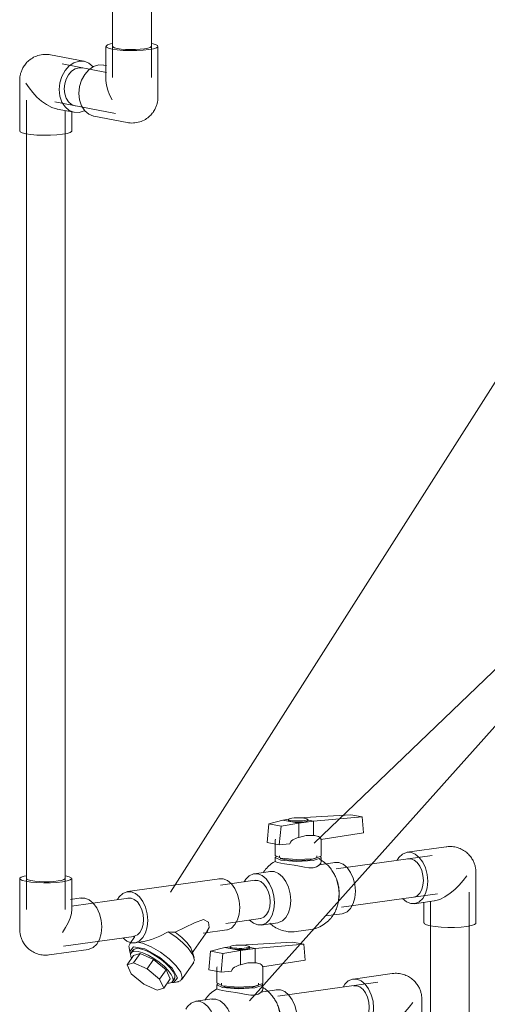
# Model space of a CAD drawing. Header units: millimetres. Extents: x 38570 to 76040, y -5041 to 9267.
# Tile 13 of 169: x 45950 to 46337, y 943 to 1758. Entities that reach past the tile are written whole.
import ezdxf

# ---------------------------------------------------------------- set-up
doc = ezdxf.new("R2010")
doc.units = ezdxf.units.MM
doc.layers.add('P-PIPE-____-IDEN', color=2, linetype='Continuous', lineweight=20)
doc.layers.add('P-PIPE-____-OTLN', color=3, linetype='Continuous', lineweight=20)

# ---------------------------------------------------------------- blocks, each defined once
blk = doc.blocks.new('ADSK_Полипропилен_Отвод - Универсальный-V4-3D Отопление left')
at = {"layer": 'P-PIPE-____-OTLN', "color": 5}
for p, q in [((46021.13, 1735.82), (46021.13, 1707.66)), ((46064.13, 1693.91), (46064.13, 1735.82)), ((46015.07, 1720.44), (46019.31, 1720.32)), ((46021.5, 1719.89), (46019.15, 1720.35)), ((46010.99, 1678.13), (46038.55, 1672.8))]:
    blk.add_line(p, q, dxfattribs=at)
for points in [[(46026.61, 1738.19, 0), (46024.93, 1737.84, 0), (46022.37, 1737.01, 0), (46021.2, 1736.11, 0), (46021.49, 1735.18, 0), (46023.21, 1734.3, 0), (46026.26, 1733.53, 0), (46030.43, 1732.91, 0), (46035.43, 1732.49, 0), (46040.92, 1732.29, 0), (46046.52, 1732.34, 0), (46051.86, 1732.62, 0), (46056.57, 1733.13, 0)], [(46030.45, 1734.11, 0), (46028.18, 1734.69, 0), (46026.89, 1735.35, 0), (46026.68, 1736.03, 0)], [(46058.63, 1735.82, 0), (46058.58, 1735.61, 0), (46057.71, 1734.94, 0), (46055.8, 1734.33, 0), (46053.01, 1733.82, 0), (46049.5, 1733.44, 0), (46045.53, 1733.23, 0), (46041.35, 1733.2, 0), (46037.27, 1733.34, 0), (46033.55, 1733.65, 0), (46030.45, 1734.11, 0)], [(46056.57, 1733.13, 0), (46060.33, 1733.81, 0), (46062.89, 1734.64, 0), (46064.06, 1735.54, 0), (46063.78, 1736.47, 0), (46062.05, 1737.35, 0), (46059, 1738.12, 0)], [(46010.83, 1678.16, 0), (46006.89, 1679.72, 0), (46003.5, 1682.62, 0), (46000.9, 1686.64, 0), (45999.26, 1691.53, 0), (45998.7, 1696.94, 0), (45999.26, 1702.51, 0), (46000.9, 1707.85, 0), (46003.5, 1712.61, 0), (46006.89, 1716.45, 0), (46010.83, 1719.13, 0), (46015.07, 1720.44, 0)], [(46021.13, 1707.66, 0), (46021.13, 1707.58, 0), (46021.51, 1703.72, 0), (46022.55, 1699.72, 0), (46024.15, 1695.66, 0), (46026.26, 1691.61, 0)], [(46038.55, 1672.8, 0), (46039.8, 1672.59, 0), (46041.1, 1672.46, 0), (46042.41, 1672.41, 0), (46043.75, 1672.43, 0), (46045.08, 1672.55, 0), (46046.41, 1672.74, 0), (46047.72, 1673.02, 0), (46049.01, 1673.37, 0), (46050.25, 1673.8, 0), (46051.45, 1674.3, 0), (46052.59, 1674.85, 0), (46053.67, 1675.46, 0), (46054.69, 1676.11, 0), (46055.64, 1676.79, 0), (46056.53, 1677.5, 0), (46057.35, 1678.23, 0), (46058.1, 1678.98, 0), (46058.8, 1679.73, 0), (46059.43, 1680.49, 0), (46060.01, 1681.25, 0), (46060.53, 1682, 0), (46061.01, 1682.74, 0), (46061.43, 1683.48, 0), (46061.82, 1684.21, 0), (46062.17, 1684.93, 0), (46062.47, 1685.63, 0), (46062.75, 1686.32, 0), (46062.99, 1687, 0), (46063.21, 1687.67, 0), (46063.39, 1688.32, 0), (46063.56, 1688.97, 0), (46063.69, 1689.6, 0), (46063.81, 1690.22, 0), (46063.91, 1690.83, 0), (46063.99, 1691.43, 0), (46064.05, 1692.02, 0), (46064.09, 1692.61, 0), (46064.12, 1693.18, 0), (46064.13, 1693.75, 0), (46064.13, 1693.91, 0)]]:
    blk.add_polyline3d(points, dxfattribs=at)
blk = doc.blocks.new('VTp_786_0 Фильтр ППР - VTp_786_0-1675227-3D Отопление left')
at = {"layer": 'P-PIPE-____-OTLN', "color": 5}
for p, q in [((46115.01, 1047.16), (46038.89, 1036.48)), ((46091.85, 984.93), (46105.36, 1004.34)), ((46101.55, 1002.05), (46120.96, 1004.78)), ((46044.94, 999.39), (46040.72, 993.33)), ((46044.84, 994.09), (46052.18, 995.12)), ((46040.24, 990.3), (46040.84, 986.77)), ((46043.42, 988.01), (46041.91, 985.84)), ((46093.94, 981.97), (46092.03, 988.14)), ((46038.52, 975.83), (46043.85, 983.48)), ((46043.85, 983.48), (46049.3, 985.18)), ((46043.97, 977.52), (46049.3, 985.18)), ((46049.3, 985.18), (46060.47, 980.26)), ((46060.47, 980.26), (46055.15, 972.61)), ((46060.47, 980.26), (46070.82, 971.63)), ((46083.64, 963.44), (46093.71, 977.9)), ((46043.97, 977.52), (46038.52, 975.83)), ((46038.52, 975.83), (46041.98, 968.52)), ((46055.15, 972.61), (46043.97, 977.52)), ((46065.49, 963.97), (46055.15, 972.61)), ((46065.49, 963.97), (46070.82, 971.63)), ((46070.82, 971.63), (46074.28, 964.32)), ((46041.98, 968.52), (46052.32, 959.88)), ((46068.95, 956.67), (46065.49, 963.97)), ((46068.95, 956.67), (46074.28, 964.32)), ((46076.21, 961.96), (46077.72, 964.12)), ((46077.45, 961.28), (46080.97, 961.93)), ((46052.32, 959.88), (46063.49, 954.97)), ((46063.49, 954.97), (46068.95, 956.67))]:
    blk.add_line(p, q, dxfattribs=at)
for points in [[(46114.39, 1047.06, 0), (46117.99, 1047.08, 0), (46121.58, 1045.67, 0), (46124.92, 1042.91, 0), (46127.8, 1039, 0), (46130, 1034.2, 0), (46131.39, 1028.84, 0), (46131.86, 1023.29, 0)], [(46055.74, 1012.6, 0), (46055.27, 1018.15, 0), (46053.88, 1023.51, 0), (46051.67, 1028.31, 0), (46048.8, 1032.22, 0), (46045.45, 1034.98, 0), (46041.86, 1036.39, 0), (46038.27, 1036.37, 0), (46034.92, 1034.91, 0), (46032.05, 1032.11, 0), (46030.71, 1029.99, 0)], [(46131.86, 1023.29, 0), (46131.39, 1017.92, 0), (46130, 1013.09, 0), (46127.8, 1009.15, 0), (46124.92, 1006.35, 0), (46121.58, 1004.89, 0), (46120.96, 1004.78, 0)], [(46035.1, 998.17, 0), (46038.27, 995.59, 0), (46041.86, 994.18, 0), (46045.45, 994.2, 0), (46048.8, 995.66, 0), (46051.67, 998.46, 0), (46053.88, 1002.41, 0), (46055.27, 1007.23, 0), (46055.74, 1012.6, 0)], [(46101.81, 1013.52, 0), (46094.25, 1010.64, 0), (46086.43, 1006.75, 0), (46078.23, 1002.84, 0)], [(46104.56, 1003.42, 0), (46106.38, 1006.83, 0), (46105.96, 1011.33, 0), (46101.81, 1013.52, 0)], [(46072.56, 1003.07, 0), (46065.78, 999.63, 0), (46058.64, 996.75, 0), (46051.47, 995.04, 0)], [(46078.23, 1002.84, 0), (46075.44, 1002.99, 0), (46072.56, 1003.07, 0)], [(46072.56, 1003.07, 0), (46078.81, 998.94, 0), (46084.51, 994.31, 0), (46089.21, 989.56, 0)], [(46078.23, 1002.84, 0), (46083.78, 998.59, 0), (46088.3, 994.12, 0)], [(46040.24, 990.3, 0), (46040.15, 991.35, 0), (46041.51, 994.11, 0)], [(46047.31, 994.78, 0), (46051.26, 993.83, 0), (46058.47, 990.83, 0), (46066.12, 986.32, 0), (46073.3, 980.86, 0), (46079.14, 975.1, 0)], [(46088.3, 994.12, 0), (46091.29, 989.89, 0), (46092.3, 986.54, 0)], [(46075.81, 973.12, 0), (46065.46, 982.27, 0), (46053.25, 989.05, 0), (46043.83, 990.87, 0), (46040.8, 987.04, 0), (46041.19, 985.47, 0)], [(46072.61, 971.28, 0), (46069.24, 974.73, 0), (46065.17, 978.13, 0), (46060.69, 981.24, 0), (46056.1, 983.85, 0), (46051.7, 985.78, 0), (46047.81, 986.9, 0), (46044.69, 987.13, 0), (46042.54, 986.47, 0), (46041.52, 984.94, 0), (46041.7, 982.67, 0), (46042.2, 981.38, 0)], [(46043.07, 987.28, 0), (46044.05, 988.63, 0), (46046.19, 989.3, 0), (46049.32, 989.06, 0), (46053.21, 987.94, 0), (46057.6, 986.01, 0), (46062.2, 983.4, 0), (46066.68, 980.29, 0), (46070.75, 976.9, 0), (46074.12, 973.44, 0)], [(46089.21, 989.56, 0), (46093, 984.2, 0), (46094.29, 979.88, 0), (46092.92, 977.12, 0)], [(46071.93, 960.68, 0), (46073.44, 960.67, 0), (46075.58, 961.33, 0), (46076.6, 962.86, 0), (46076.42, 965.13, 0), (46075.06, 968, 0), (46072.61, 971.28, 0)], [(46074.12, 973.44, 0), (46076.57, 970.17, 0), (46077.93, 967.3, 0), (46078.11, 965.02, 0), (46077.09, 963.5, 0)], [(46076.1, 961.16, 0), (46077.31, 961.26, 0), (46080.33, 965.09, 0), (46075.81, 973.12, 0)], [(46079.14, 975.1, 0), (46082.93, 969.74, 0), (46084.22, 965.42, 0), (46082.85, 962.66, 0), (46079.67, 961.8, 0)]]:
    blk.add_polyline3d(points, dxfattribs=at)
blk = doc.blocks.new('VTp_744_0 Кран шаровой ППР - VTp_744_0-1605430-3D Отопление left')
at = {"layer": 'P-PIPE-____-OTLN', "color": 5}
for p, q in [((46223.69, 1100.06), (46180.58, 1097.43)), ((46223.69, 1100.06), (46232.96, 1098.27)), ((46155.79, 1092.67), (46154.49, 1077.05)), ((46167.51, 1095.66), (46155.79, 1092.67)), ((46155.79, 1092.67), (46166.09, 1090.68)), ((46166.09, 1090.68), (46180.54, 1093.14)), ((46172.14, 1096.31), (46167.51, 1095.66)), ((46180.54, 1093.14), (46167.51, 1095.66)), ((46172.11, 1096.24), (46172.11, 1095.26)), ((46180.54, 1093.14), (46192.72, 1094.85)), ((46180.54, 1093.14), (46180.54, 1081.31)), ((46187.33, 1095.89), (46192.72, 1094.85)), ((46188.11, 1095.26), (46188.11, 1096.24)), ((46192.72, 1094.85), (46232.96, 1098.27)), ((46192.72, 1083.02), (46192.72, 1094.85)), ((46232.96, 1098.27), (46234.17, 1085.04)), ((46164.48, 1075.12), (46166.09, 1090.68)), ((46234.17, 1085.04), (46198.87, 1079.53)), ((46154.49, 1077.05), (46164.48, 1075.12)), ((46161.2, 1079.78), (46161.06, 1078.98)), ((46161.06, 1078.98), (46161.06, 1066.06)), ((46173.14, 1076.06), (46164.48, 1075.12)), ((46199.16, 1066.06), (46199.16, 1078.98)), ((46161.06, 1064.58), (46161.06, 1061.43)), ((46161.12, 1066.31), (46165.61, 1064.02)), ((46164.76, 1066.06), (46164.76, 1064.58)), ((46165.29, 1063.99), (46168.43, 1062.94)), ((46195.46, 1064.58), (46195.46, 1066.06)), ((46210.63, 1060.59), (46197.08, 1058.69)), ((46199.16, 1061.43), (46199.16, 1064.58)), ((46157.19, 1053.09), (46143.64, 1051.18)), ((46156.58, 1052.98), (46160.17, 1053)), ((46149.6, 1008.8), (46163.15, 1010.7)), ((46203.03, 1016.3), (46216.58, 1018.21)), ((46178.3, 1003.39), (46190.48, 1005.1))]:
    blk.add_line(p, q, dxfattribs=at)
for points in [[(46186.2, 1097.1, 0), (46184.65, 1097.33, 0), (46182.79, 1097.48, 0), (46180.75, 1097.56, 0), (46178.67, 1097.54, 0), (46176.68, 1097.43, 0), (46174.93, 1097.25, 0), (46173.53, 1096.99, 0), (46172.58, 1096.68, 0), (46172.14, 1096.35, 0), (46172.25, 1096, 0), (46172.89, 1095.68, 0), (46174.02, 1095.39, 0)], [(46174.02, 1094.4, 0), (46172.89, 1094.69, 0), (46172.25, 1095.02, 0), (46172.14, 1095.36, 0), (46172.58, 1095.7, 0)], [(46174.02, 1095.39, 0), (46175.57, 1095.16, 0), (46177.43, 1095, 0), (46179.48, 1094.93, 0), (46181.56, 1094.95, 0), (46183.55, 1095.05, 0), (46185.3, 1095.24, 0), (46186.7, 1095.49, 0), (46187.65, 1095.8, 0), (46188.09, 1096.14, 0), (46187.98, 1096.48, 0), (46187.34, 1096.81, 0), (46186.2, 1097.1, 0)], [(46187.34, 1095.82, 0), (46187.98, 1095.49, 0), (46188.09, 1095.15, 0), (46187.65, 1094.81, 0), (46186.7, 1094.51, 0), (46185.3, 1094.25, 0), (46183.55, 1094.06, 0), (46181.56, 1093.96, 0), (46179.48, 1093.94, 0), (46177.43, 1094.01, 0), (46175.57, 1094.17, 0), (46174.02, 1094.4, 0)], [(46180.54, 1081.31, 0), (46179.31, 1080.92, 0), (46178.08, 1080.46, 0), (46176.87, 1079.92, 0), (46175.71, 1079.28, 0), (46174.59, 1078.48, 0), (46173.62, 1077.44, 0), (46173.14, 1076.06, 0)], [(46192.72, 1083.02, 0), (46186.69, 1082.84, 0), (46180.54, 1081.31, 0)], [(46198.87, 1079.53, 0), (46198.48, 1080.77, 0), (46197.68, 1081.57, 0), (46196.76, 1082.1, 0), (46195.79, 1082.47, 0), (46194.78, 1082.73, 0), (46193.75, 1082.91, 0), (46192.72, 1083.02, 0)], [(46198.22, 1081.1, 0), (46198.96, 1079.96, 0), (46199.16, 1078.98, 0)], [(46151, 1051.98, 0), (46151.66, 1052.98, 0), (46152.38, 1053.98, 0), (46153.16, 1054.96, 0), (46154.02, 1055.94, 0), (46154.94, 1056.89, 0), (46155.93, 1057.83, 0), (46156.99, 1058.73, 0), (46158.13, 1059.6, 0), (46159.34, 1060.43, 0), (46160.63, 1061.2, 0), (46161.08, 1061.45, 0)], [(46165.61, 1060.11, 0), (46163.19, 1060.65, 0), (46161.64, 1061.11, 0), (46161.07, 1061.41, 0)], [(46161.86, 1065.48, 0), (46161.12, 1064.83, 0), (46165.61, 1062.55, 0)], [(46165.61, 1064.02, 0), (46178.6, 1062.93, 0), (46192.47, 1063.67, 0), (46199.1, 1065.81, 0), (46199.16, 1066.04, 0)], [(46165.61, 1062.55, 0), (46178.6, 1061.45, 0), (46192.47, 1062.19, 0), (46199.1, 1064.33, 0), (46198.49, 1065.41, 0)], [(46185.24, 1056.75, 0), (46181.04, 1057.65, 0), (46176.74, 1058.38, 0), (46172.58, 1059, 0), (46168.8, 1059.56, 0), (46165.61, 1060.11, 0)], [(46168.43, 1062.94, 0), (46178.89, 1062.06, 0), (46190.07, 1062.66, 0), (46195.42, 1064.38, 0)], [(46190.48, 1005.1, 0), (46192.07, 1005.37, 0), (46193.64, 1005.75, 0), (46195.16, 1006.21, 0), (46196.64, 1006.76, 0), (46198.07, 1007.39, 0), (46199.43, 1008.09, 0), (46200.72, 1008.86, 0), (46201.94, 1009.68, 0), (46203.09, 1010.54, 0), (46204.16, 1011.44, 0), (46205.17, 1012.37, 0), (46206.1, 1013.33, 0), (46206.96, 1014.3, 0), (46207.75, 1015.28, 0), (46208.48, 1016.28, 0), (46209.15, 1017.27, 0), (46209.76, 1018.27, 0), (46210.32, 1019.27, 0), (46210.83, 1020.27, 0), (46211.29, 1021.27, 0), (46211.71, 1022.26, 0), (46212.08, 1023.24, 0), (46212.42, 1024.22, 0), (46212.72, 1025.2, 0), (46212.98, 1026.17, 0), (46213.21, 1027.13, 0), (46213.41, 1028.08, 0), (46213.58, 1029.04, 0), (46213.72, 1029.98, 0), (46213.83, 1030.92, 0), (46213.91, 1031.85, 0), (46213.97, 1032.78, 0), (46214.01, 1033.71, 0), (46214.01, 1034.63, 0), (46214, 1035.54, 0), (46213.96, 1036.46, 0), (46213.9, 1037.36, 0), (46213.81, 1038.27, 0), (46213.7, 1039.17, 0), (46213.57, 1040.07, 0), (46213.42, 1040.96, 0), (46213.24, 1041.85, 0), (46213.04, 1042.74, 0), (46212.81, 1043.63, 0), (46212.56, 1044.51, 0), (46212.29, 1045.39, 0), (46211.99, 1046.27, 0), (46211.67, 1047.15, 0), (46211.32, 1048.02, 0), (46210.94, 1048.89, 0), (46210.53, 1049.76, 0), (46210.09, 1050.63, 0), (46209.62, 1051.49, 0), (46209.12, 1052.35, 0), (46208.58, 1053.21, 0), (46208.01, 1054.06, 0), (46207.4, 1054.91, 0), (46206.75, 1055.75, 0), (46206.06, 1056.58, 0), (46205.32, 1057.41, 0), (46204.53, 1058.22, 0), (46203.69, 1059.02, 0), (46202.8, 1059.81, 0), (46201.86, 1060.57, 0), (46200.85, 1061.31, 0), (46199.79, 1062.03, 0), (46198.67, 1062.71, 0), (46197.79, 1063.19, 0)], [(46199.16, 1061.53, 0), (46198.75, 1060.14, 0), (46197.42, 1058.46, 0)], [(46210.02, 1060.48, 0), (46213.61, 1060.51, 0), (46217.2, 1059.09, 0), (46220.55, 1056.34, 0), (46223.42, 1052.42, 0), (46225.63, 1047.63, 0), (46227.01, 1042.27, 0), (46227.49, 1036.71, 0)], [(46160.5, 1027.31, 0), (46160.02, 1032.86, 0), (46158.64, 1038.22, 0), (46156.43, 1043.02, 0), (46153.56, 1046.93, 0), (46150.21, 1049.69, 0), (46146.62, 1051.1, 0), (46143.03, 1051.08, 0), (46139.68, 1049.61, 0), (46136.81, 1046.82, 0), (46135.46, 1044.7, 0)], [(46160.17, 1053, 0), (46163.76, 1051.59, 0), (46167.11, 1048.83, 0), (46169.98, 1044.92, 0), (46172.19, 1040.12, 0), (46173.57, 1034.76, 0), (46174.05, 1029.21, 0)], [(46197.42, 1058.46, 0), (46195.33, 1056.96, 0), (46192.47, 1056.11, 0), (46189.03, 1056.08, 0), (46185.24, 1056.75, 0)], [(46213.94, 1034.81, 0), (46213.46, 1040.37, 0), (46212.08, 1045.72, 0)], [(46213.11, 1027.8, 0), (46213.46, 1029.44, 0), (46213.94, 1034.81, 0)], [(46227.49, 1036.71, 0), (46227.01, 1031.34, 0), (46225.63, 1026.52, 0), (46223.42, 1022.57, 0), (46220.55, 1019.78, 0), (46217.2, 1018.31, 0), (46216.59, 1018.21, 0)], [(46139.85, 1012.87, 0), (46143.03, 1010.3, 0), (46146.62, 1008.89, 0), (46150.21, 1008.91, 0), (46153.56, 1010.37, 0), (46156.43, 1013.17, 0), (46158.64, 1017.11, 0), (46160.02, 1021.94, 0), (46160.5, 1027.31, 0)], [(46174.05, 1029.21, 0), (46173.57, 1023.84, 0), (46172.19, 1019.02, 0), (46169.98, 1015.07, 0), (46167.11, 1012.27, 0), (46163.76, 1010.81, 0), (46163.15, 1010.7, 0)], [(46169.77, 1003.61, 0), (46168.29, 1003.94, 0), (46166.86, 1004.35, 0), (46165.48, 1004.83, 0), (46164.16, 1005.37, 0), (46162.91, 1005.96, 0), (46161.71, 1006.59, 0), (46160.58, 1007.27, 0), (46159.51, 1007.98, 0), (46158.5, 1008.72, 0), (46157.55, 1009.48, 0), (46156.65, 1010.26, 0)], [(46178.3, 1003.39, 0), (46176.69, 1003.21, 0), (46175.09, 1003.14, 0), (46173.49, 1003.17, 0), (46171.92, 1003.29, 0), (46170.37, 1003.5, 0), (46169.77, 1003.61, 0)]]:
    blk.add_polyline3d(points, dxfattribs=at)
blk = doc.blocks.new('VTp_744_0 Кран шаровой ППР - VTp_744_0-V27-3D Отопление left')
at = {"layer": 'P-PIPE-____-OTLN', "color": 10}
for p, q in [((46175.47, 994.66), (46132.37, 992.03)), ((46175.47, 994.66), (46184.75, 992.87)), ((46107.58, 987.27), (46106.28, 971.65)), ((46119.3, 990.26), (46107.58, 987.27)), ((46107.58, 987.27), (46117.88, 985.28)), ((46117.88, 985.28), (46132.33, 987.74)), ((46123.93, 990.91), (46119.3, 990.26)), ((46132.33, 987.74), (46119.3, 990.26)), ((46123.9, 990.84), (46123.9, 989.85)), ((46132.33, 987.74), (46144.51, 989.45)), ((46132.33, 987.74), (46132.33, 975.91)), ((46139.12, 990.49), (46144.51, 989.45)), ((46139.9, 989.85), (46139.9, 990.84)), ((46144.51, 989.45), (46184.75, 992.87)), ((46144.51, 977.62), (46144.51, 989.45)), ((46184.75, 992.87), (46185.96, 979.64)), ((46116.27, 969.72), (46117.88, 985.28)), ((46185.96, 979.64), (46150.65, 974.13)), ((46106.28, 971.65), (46116.27, 969.72)), ((46112.98, 974.37), (46112.85, 973.58)), ((46112.85, 973.58), (46112.85, 960.66)), ((46124.92, 970.66), (46116.27, 969.72)), ((46150.95, 960.66), (46150.95, 973.58)), ((46112.85, 959.18), (46112.85, 956.02)), ((46112.91, 960.91), (46117.4, 958.62)), ((46116.55, 960.66), (46116.55, 959.18)), ((46117.08, 958.59), (46120.22, 957.54)), ((46147.25, 959.18), (46147.25, 960.66)), ((46162.42, 955.19), (46148.87, 953.29)), ((46150.95, 956.02), (46150.95, 959.18)), ((46108.98, 947.69), (46095.43, 945.78)), ((46108.37, 947.58), (46111.96, 947.6)), ((46154.82, 910.9), (46168.37, 912.8)), ((46101.38, 903.4), (46114.93, 905.3)), ((46130.09, 897.99), (46142.27, 899.7))]:
    blk.add_line(p, q, dxfattribs=at)
for points in [[(46137.99, 991.7, 0), (46136.44, 991.93, 0), (46134.58, 992.08, 0), (46132.54, 992.15, 0), (46130.45, 992.14, 0), (46128.47, 992.03, 0), (46126.71, 991.84, 0), (46125.31, 991.59, 0), (46124.36, 991.28, 0), (46123.93, 990.95, 0), (46124.03, 990.6, 0), (46124.68, 990.27, 0), (46125.81, 989.99, 0)], [(46125.72, 989.02, 0), (46124.68, 989.29, 0), (46124.03, 989.62, 0), (46123.93, 989.96, 0), (46124.36, 990.3, 0)], [(46125.81, 989.99, 0), (46127.36, 989.75, 0), (46129.22, 989.6, 0), (46131.26, 989.53, 0), (46133.35, 989.54, 0), (46135.34, 989.65, 0), (46137.09, 989.84, 0), (46138.49, 990.09, 0), (46139.44, 990.4, 0), (46139.88, 990.74, 0), (46139.77, 991.08, 0), (46139.13, 991.41, 0), (46137.99, 991.7, 0)], [(46139.13, 990.42, 0), (46139.77, 990.09, 0), (46139.88, 989.75, 0), (46139.44, 989.41, 0), (46138.49, 989.11, 0), (46137.09, 988.85, 0), (46135.34, 988.66, 0), (46133.35, 988.56, 0), (46131.26, 988.54, 0), (46129.22, 988.61, 0), (46127.36, 988.77, 0), (46125.81, 989, 0)], [(46144.51, 977.62, 0), (46138.48, 977.44, 0), (46132.33, 975.91, 0)], [(46150.65, 974.13, 0), (46150.27, 975.37, 0), (46149.47, 976.17, 0), (46148.55, 976.7, 0), (46147.58, 977.07, 0), (46146.56, 977.33, 0), (46145.54, 977.51, 0), (46144.51, 977.62, 0)], [(46132.33, 975.91, 0), (46131.1, 975.52, 0), (46129.87, 975.06, 0), (46128.66, 974.52, 0), (46127.49, 973.88, 0), (46126.38, 973.08, 0), (46125.41, 972.04, 0), (46124.92, 970.66, 0)], [(46150, 975.69, 0), (46150.75, 974.56, 0), (46150.95, 973.58, 0)], [(46102.78, 946.58, 0), (46103.45, 947.58, 0), (46104.17, 948.58, 0), (46104.95, 949.56, 0), (46105.8, 950.54, 0), (46106.72, 951.49, 0), (46107.72, 952.43, 0), (46108.78, 953.33, 0), (46109.92, 954.2, 0), (46111.13, 955.03, 0), (46112.41, 955.8, 0), (46112.87, 956.05, 0)], [(46117.4, 954.71, 0), (46114.97, 955.24, 0), (46113.43, 955.71, 0), (46112.86, 956.01, 0)], [(46113.65, 960.08, 0), (46112.91, 959.43, 0), (46117.4, 957.14, 0)], [(46117.4, 958.62, 0), (46130.38, 957.53, 0), (46144.26, 958.27, 0), (46150.89, 960.41, 0), (46150.94, 960.63, 0)], [(46117.4, 957.14, 0), (46130.38, 956.05, 0), (46144.26, 956.79, 0), (46150.89, 958.93, 0), (46150.28, 960.01, 0)], [(46137.02, 951.35, 0), (46132.83, 952.25, 0), (46128.53, 952.98, 0), (46124.36, 953.6, 0), (46120.58, 954.16, 0), (46117.4, 954.71, 0)], [(46120.22, 957.54, 0), (46130.68, 956.66, 0), (46141.86, 957.25, 0), (46147.2, 958.98, 0)], [(46142.27, 899.7, 0), (46143.86, 899.97, 0), (46145.42, 900.34, 0), (46146.95, 900.81, 0), (46148.43, 901.36, 0), (46149.85, 901.99, 0), (46151.22, 902.69, 0), (46152.51, 903.46, 0), (46153.73, 904.27, 0), (46154.88, 905.14, 0), (46155.95, 906.04, 0), (46156.95, 906.97, 0), (46157.88, 907.92, 0), (46158.74, 908.9, 0), (46159.54, 909.88, 0), (46160.27, 910.87, 0), (46160.94, 911.87, 0), (46161.55, 912.87, 0), (46162.11, 913.87, 0), (46162.62, 914.87, 0), (46163.08, 915.87, 0), (46163.5, 916.86, 0), (46163.87, 917.84, 0), (46164.21, 918.82, 0), (46164.51, 919.8, 0), (46164.77, 920.76, 0), (46165, 921.73, 0), (46165.2, 922.68, 0), (46165.37, 923.63, 0), (46165.51, 924.58, 0), (46165.62, 925.52, 0), (46165.7, 926.45, 0), (46165.76, 927.38, 0), (46165.79, 928.31, 0), (46165.8, 929.23, 0), (46165.79, 930.14, 0), (46165.75, 931.05, 0), (46165.69, 931.96, 0), (46165.6, 932.87, 0), (46165.49, 933.77, 0), (46165.36, 934.67, 0), (46165.21, 935.56, 0), (46165.03, 936.45, 0), (46164.83, 937.34, 0), (46164.6, 938.23, 0), (46164.35, 939.11, 0), (46164.08, 939.99, 0), (46163.78, 940.87, 0), (46163.46, 941.74, 0), (46163.1, 942.62, 0), (46162.73, 943.49, 0), (46162.32, 944.36, 0), (46161.88, 945.23, 0), (46161.41, 946.09, 0), (46160.91, 946.95, 0), (46160.37, 947.81, 0), (46159.8, 948.66, 0), (46159.19, 949.51, 0), (46158.54, 950.35, 0), (46157.84, 951.18, 0), (46157.1, 952, 0), (46156.32, 952.82, 0), (46155.48, 953.62, 0), (46154.59, 954.4, 0), (46153.65, 955.17, 0), (46152.64, 955.91, 0), (46151.58, 956.63, 0), (46150.46, 957.31, 0), (46149.58, 957.79, 0)], [(46150.95, 956.13, 0), (46150.54, 954.74, 0), (46149.2, 953.06, 0)], [(46161.8, 955.08, 0), (46165.4, 955.1, 0), (46168.99, 953.69, 0), (46172.34, 950.93, 0), (46175.21, 947.02, 0), (46177.41, 942.23, 0), (46178.8, 936.87, 0), (46179.27, 931.31, 0)], [(46112.29, 921.91, 0), (46111.81, 927.46, 0), (46110.43, 932.82, 0), (46108.22, 937.62, 0), (46105.35, 941.53, 0), (46102, 944.28, 0), (46098.41, 945.7, 0), (46094.82, 945.67, 0), (46091.47, 944.21, 0), (46088.59, 941.42, 0), (46087.25, 939.3, 0)], [(46111.96, 947.6, 0), (46115.55, 946.19, 0), (46118.9, 943.43, 0), (46121.77, 939.52, 0), (46123.98, 934.72, 0), (46125.36, 929.36, 0), (46125.84, 923.81, 0)], [(46149.2, 953.06, 0), (46147.12, 951.56, 0), (46144.26, 950.71, 0), (46140.81, 950.67, 0), (46137.02, 951.35, 0)], [(46165.72, 929.41, 0), (46165.25, 934.96, 0), (46163.86, 940.32, 0)], [(46164.9, 922.4, 0), (46165.25, 924.04, 0), (46165.72, 929.41, 0)], [(46179.27, 931.31, 0), (46178.8, 925.94, 0), (46177.41, 921.12, 0), (46175.21, 917.17, 0), (46172.34, 914.37, 0), (46168.99, 912.91, 0), (46168.38, 912.81, 0)], [(46091.62, 907.5, 0), (46094.82, 904.9, 0), (46098.41, 903.48, 0), (46102, 903.51, 0), (46105.35, 904.97, 0), (46108.22, 907.77, 0), (46110.43, 911.71, 0), (46111.81, 916.53, 0), (46112.29, 921.91, 0)], [(46125.84, 923.81, 0), (46125.36, 918.44, 0), (46123.98, 913.61, 0), (46121.77, 909.67, 0), (46118.9, 906.87, 0), (46115.55, 905.41, 0), (46114.93, 905.3, 0)], [(46121.56, 898.21, 0), (46120.08, 898.54, 0), (46118.65, 898.95, 0), (46117.27, 899.43, 0), (46115.95, 899.96, 0), (46114.69, 900.56, 0), (46113.5, 901.19, 0), (46112.37, 901.87, 0), (46111.3, 902.58, 0), (46110.29, 903.32, 0), (46109.34, 904.08, 0), (46108.44, 904.86, 0)], [(46130.08, 897.99, 0), (46128.48, 897.81, 0), (46126.87, 897.74, 0), (46125.28, 897.77, 0), (46123.7, 897.89, 0), (46122.16, 898.1, 0), (46121.56, 898.21, 0)]]:
    blk.add_polyline3d(points, dxfattribs=at)
blk = doc.blocks.new('ADSK_Полипропилен_Отвод - Универсальный-V144-3D Отопление left')
at = {"layer": 'P-PIPE-____-OTLN', "color": 5}
for p, q in [((46302.61, 1073.6), (46270.25, 1069.06)), ((46327.09, 1010.39), (46327.09, 1052.31)), ((46276.23, 1026.48), (46292.6, 1028.78)), ((46284.09, 1027.7), (46284.09, 1010.39))]:
    blk.add_line(p, q, dxfattribs=at)
for points in [[(46273.24, 1068.98, 0), (46269.63, 1068.95, 0), (46266.27, 1067.48, 0), (46263.38, 1064.67, 0), (46261.99, 1062.46, 0)], [(46273.24, 1026.56, 0), (46276.85, 1026.59, 0), (46280.21, 1028.06, 0), (46283.1, 1030.87, 0), (46285.32, 1034.83, 0), (46286.71, 1039.68, 0), (46287.18, 1045.07, 0), (46286.71, 1050.65, 0), (46285.32, 1056.04, 0), (46283.1, 1060.86, 0), (46280.21, 1064.79, 0), (46276.85, 1067.56, 0), (46273.24, 1068.98, 0)], [(46327.09, 1052.31, 0), (46327.08, 1052.98, 0), (46327.05, 1053.65, 0), (46327, 1054.33, 0), (46326.92, 1055.02, 0), (46326.82, 1055.71, 0), (46326.7, 1056.41, 0), (46326.55, 1057.11, 0), (46326.38, 1057.83, 0), (46326.17, 1058.54, 0), (46325.94, 1059.27, 0), (46325.67, 1060, 0), (46325.38, 1060.74, 0), (46325.04, 1061.48, 0), (46324.68, 1062.22, 0), (46324.27, 1062.96, 0), (46323.83, 1063.71, 0), (46323.34, 1064.45, 0), (46322.81, 1065.19, 0), (46322.24, 1065.92, 0), (46321.62, 1066.65, 0), (46320.95, 1067.36, 0), (46320.24, 1068.05, 0), (46319.48, 1068.73, 0), (46318.68, 1069.37, 0), (46317.82, 1070, 0), (46316.93, 1070.58, 0), (46315.99, 1071.14, 0), (46315, 1071.64, 0), (46313.99, 1072.11, 0), (46312.94, 1072.52, 0), (46311.86, 1072.88, 0), (46310.76, 1073.18, 0), (46309.64, 1073.43, 0), (46308.51, 1073.61, 0), (46307.37, 1073.74, 0), (46306.24, 1073.8, 0), (46305.11, 1073.81, 0), (46304, 1073.75, 0), (46302.9, 1073.64, 0), (46302.61, 1073.6, 0)], [(46270.56, 1063.53, 0), (46273.24, 1063.55, 0), (46275.93, 1062.49, 0), (46278.43, 1060.43, 0), (46280.58, 1057.51, 0), (46282.23, 1053.92, 0), (46283.26, 1049.92, 0), (46283.62, 1045.76, 0)], [(46283.62, 1045.76, 0), (46283.26, 1041.75, 0), (46282.23, 1038.14, 0), (46280.58, 1035.19, 0), (46278.43, 1033.1, 0), (46275.93, 1032.01, 0)], [(46319.54, 1049.62, 0), (46316.59, 1045.7, 0), (46313.27, 1041.93, 0), (46309.63, 1038.35, 0), (46305.68, 1035.08, 0), (46301.49, 1032.26, 0), (46297.18, 1030.08, 0), (46292.96, 1028.83, 0)], [(46266.37, 1030.65, 0), (46269.63, 1027.99, 0), (46273.24, 1026.56, 0)], [(46289.23, 1008.1, 0), (46286.18, 1008.87, 0), (46284.45, 1009.75, 0), (46284.16, 1010.68, 0)], [(46327.09, 1010.39, 0), (46327.03, 1010.11, 0), (46325.85, 1009.21, 0), (46323.3, 1008.38, 0), (46319.54, 1007.7, 0), (46314.83, 1007.19, 0), (46309.49, 1006.91, 0), (46303.88, 1006.86, 0), (46298.39, 1007.06, 0), (46293.39, 1007.48, 0), (46289.23, 1008.1, 0)]]:
    blk.add_polyline3d(points, dxfattribs=at)
blk = doc.blocks.new('ADSK_Полипропилен_Отвод - Универсальный-V145-3D Отопление left')
at = {"layer": 'P-PIPE-____-OTLN', "color": 10}
for p, q in [((46257.87, 968.69), (46225.52, 964.15)), ((46282.36, 905.48), (46282.36, 947.4)), ((46231.5, 921.57), (46247.87, 923.86)), ((46239.36, 922.79), (46239.36, 905.48))]:
    blk.add_line(p, q, dxfattribs=at)
for points in [[(46228.51, 964.06, 0), (46224.9, 964.04, 0), (46221.54, 962.57, 0), (46218.65, 959.76, 0), (46217.25, 957.55, 0)], [(46228.51, 921.65, 0), (46232.12, 921.68, 0), (46235.48, 923.14, 0), (46238.37, 925.96, 0), (46240.58, 929.92, 0), (46241.97, 934.76, 0), (46242.45, 940.16, 0), (46241.97, 945.74, 0), (46240.58, 951.12, 0), (46238.37, 955.94, 0), (46235.48, 959.87, 0), (46232.12, 962.64, 0), (46228.51, 964.06, 0)], [(46282.36, 947.4, 0), (46282.35, 948.07, 0), (46282.32, 948.74, 0), (46282.27, 949.42, 0), (46282.19, 950.1, 0), (46282.09, 950.8, 0), (46281.97, 951.49, 0), (46281.82, 952.2, 0), (46281.64, 952.91, 0), (46281.44, 953.63, 0), (46281.2, 954.36, 0), (46280.94, 955.09, 0), (46280.64, 955.82, 0), (46280.31, 956.56, 0), (46279.94, 957.31, 0), (46279.54, 958.05, 0), (46279.09, 958.8, 0), (46278.61, 959.54, 0), (46278.08, 960.28, 0), (46277.5, 961.01, 0), (46276.88, 961.73, 0), (46276.22, 962.44, 0), (46275.51, 963.14, 0), (46274.75, 963.81, 0), (46273.94, 964.46, 0), (46273.09, 965.08, 0), (46272.19, 965.67, 0), (46271.25, 966.22, 0), (46270.27, 966.73, 0), (46269.25, 967.19, 0), (46268.2, 967.61, 0), (46267.12, 967.97, 0), (46266.02, 968.27, 0), (46264.9, 968.52, 0), (46263.78, 968.7, 0), (46262.64, 968.83, 0), (46261.51, 968.89, 0), (46260.38, 968.89, 0), (46259.26, 968.84, 0), (46258.16, 968.73, 0), (46257.87, 968.69, 0)], [(46225.82, 958.62, 0), (46228.51, 958.64, 0), (46231.19, 957.58, 0), (46233.7, 955.52, 0), (46235.84, 952.6, 0), (46237.49, 949.01, 0), (46238.53, 945, 0), (46238.88, 940.85, 0)], [(46238.88, 940.85, 0), (46238.53, 936.83, 0), (46237.49, 933.23, 0), (46235.84, 930.28, 0), (46233.7, 928.19, 0), (46231.19, 927.09, 0)], [(46274.8, 944.7, 0), (46271.85, 940.79, 0), (46268.54, 937.01, 0), (46264.89, 933.44, 0), (46260.95, 930.17, 0), (46256.76, 927.34, 0), (46252.45, 925.17, 0), (46248.23, 923.92, 0)], [(46221.64, 925.74, 0), (46224.9, 923.07, 0), (46228.51, 921.65, 0)], [(46244.49, 903.18, 0), (46241.44, 903.96, 0), (46239.72, 904.84, 0), (46239.43, 905.76, 0)], [(46282.36, 905.48, 0), (46282.29, 905.2, 0), (46281.12, 904.29, 0), (46278.56, 903.47, 0), (46274.8, 902.78, 0), (46270.09, 902.28, 0), (46264.75, 902, 0), (46259.15, 901.95, 0), (46253.66, 902.14, 0), (46248.66, 902.56, 0), (46244.49, 903.18, 0)]]:
    blk.add_polyline3d(points, dxfattribs=at)
blk = doc.blocks.new('ADSK_Полипропилен_Отвод - Универсальный-V148-3D Отопление left')
at = {"layer": 'P-PIPE-____-OTLN', "color": 5}
for p, q in [((46002.9, 1723.49), (45975.34, 1728.82)), ((45949.75, 1707.71), (45949.75, 1665.8)), ((45980.67, 1683.99), (45994.73, 1681.27)), ((45992.75, 1665.8), (45992.75, 1681.71)), ((45998.82, 1681.18), (46003.05, 1682.49))]:
    blk.add_line(p, q, dxfattribs=at)
for points in [[(45975.34, 1728.82, 0), (45974.08, 1729.03, 0), (45972.79, 1729.16, 0), (45971.47, 1729.21, 0), (45970.14, 1729.19, 0), (45968.8, 1729.07, 0), (45967.47, 1728.88, 0), (45966.16, 1728.6, 0), (45964.88, 1728.25, 0), (45963.63, 1727.82, 0), (45962.44, 1727.32, 0), (45961.3, 1726.77, 0), (45960.22, 1726.16, 0), (45959.2, 1725.52, 0), (45958.24, 1724.83, 0), (45957.36, 1724.12, 0), (45956.54, 1723.39, 0), (45955.78, 1722.64, 0), (45955.09, 1721.89, 0), (45954.46, 1721.13, 0), (45953.88, 1720.37, 0), (45953.35, 1719.62, 0), (45952.88, 1718.88, 0), (45952.45, 1718.14, 0), (45952.07, 1717.41, 0), (45951.72, 1716.69, 0), (45951.41, 1715.99, 0), (45951.14, 1715.3, 0), (45950.89, 1714.62, 0), (45950.68, 1713.95, 0), (45950.49, 1713.3, 0), (45950.33, 1712.65, 0), (45950.19, 1712.02, 0), (45950.07, 1711.4, 0), (45949.98, 1710.79, 0), (45949.9, 1710.19, 0), (45949.84, 1709.6, 0), (45949.79, 1709.01, 0), (45949.77, 1708.44, 0), (45949.76, 1707.87, 0), (45949.75, 1707.71, 0)], [(45998.82, 1723.59, 0), (45994.58, 1722.27, 0), (45990.63, 1719.6, 0), (45987.24, 1715.75, 0), (45984.64, 1711, 0), (45983.01, 1705.65, 0), (45982.45, 1700.08, 0), (45983.01, 1694.67, 0), (45984.64, 1689.79, 0), (45987.24, 1685.76, 0), (45990.63, 1682.87, 0), (45994.58, 1681.3, 0), (45998.82, 1681.18, 0)], [(46010.39, 1719, 0), (46007, 1721.9, 0), (46003.05, 1723.46, 0), (45998.82, 1723.59, 0)], [(45986.64, 1700.67, 0), (45987.05, 1704.82, 0), (45988.27, 1708.79, 0), (45990.2, 1712.33, 0), (45992.73, 1715.19, 0), (45995.66, 1717.18, 0), (45998.82, 1718.16, 0), (46001.97, 1718.07, 0)], [(45954.89, 1705.42, 0), (45957.46, 1701.43, 0), (45960.48, 1697.57, 0), (45963.92, 1693.91, 0), (45967.75, 1690.53, 0), (45971.95, 1687.6, 0), (45976.42, 1685.3, 0), (45980.96, 1683.94, 0)], [(45995.66, 1686.7, 0), (45992.73, 1687.86, 0), (45990.2, 1690.01, 0), (45988.27, 1693.01, 0), (45987.05, 1696.65, 0), (45986.64, 1700.67, 0)], [(45985.2, 1663.1, 0), (45980.49, 1662.6, 0), (45975.15, 1662.31, 0), (45969.54, 1662.26, 0), (45964.05, 1662.46, 0), (45959.05, 1662.88, 0), (45954.89, 1663.5, 0), (45951.84, 1664.27, 0), (45950.11, 1665.15, 0), (45949.82, 1666.08, 0)], [(45992.75, 1665.79, 0), (45992.69, 1665.51, 0), (45991.51, 1664.61, 0), (45988.96, 1663.78, 0), (45985.2, 1663.1, 0)]]:
    blk.add_polyline3d(points, dxfattribs=at)
blk = doc.blocks.new('ADSK_Полипропилен_Отвод - Универсальный-V149-3D Отопление left')
at = {"layer": 'P-PIPE-____-OTLN', "color": 5}
for p, q in [((45949.75, 1047.29), (45949.75, 1005.37)), ((45992.75, 1021.52), (45992.75, 1047.29)), ((46000.62, 1031.21), (45991.81, 1029.97)), ((46000, 1031.1), (46003.61, 1031.12)), ((45974.24, 984.08), (46006.6, 988.62))]:
    blk.add_line(p, q, dxfattribs=at)
for points in [[(45955.18, 1049.64, 0), (45953.55, 1049.3, 0), (45951, 1048.48, 0), (45949.82, 1047.57, 0), (45950.11, 1046.65, 0), (45951.84, 1045.77, 0), (45954.89, 1044.99, 0)], [(45954.89, 1044.99, 0), (45959.05, 1044.37, 0), (45964.05, 1043.95, 0), (45969.54, 1043.76, 0), (45975.15, 1043.81, 0), (45980.49, 1044.09, 0), (45985.2, 1044.59, 0), (45988.96, 1045.28, 0), (45991.51, 1046.1, 0), (45992.69, 1047.01, 0), (45992.4, 1047.93, 0), (45990.67, 1048.81, 0), (45987.62, 1049.59, 0)], [(45981.63, 1045.28, 0), (45978.12, 1044.91, 0), (45974.15, 1044.7, 0), (45969.98, 1044.66, 0), (45965.89, 1044.81, 0), (45962.18, 1045.12, 0), (45959.08, 1045.58, 0), (45956.8, 1046.16, 0), (45955.52, 1046.81, 0), (45955.31, 1047.5, 0)], [(45987.25, 1047.29, 0), (45987.2, 1047.08, 0), (45986.33, 1046.41, 0), (45984.43, 1045.79, 0), (45981.63, 1045.28, 0)], [(46003.61, 1031.12, 0), (46007.22, 1029.7, 0), (46010.58, 1026.93, 0), (46013.47, 1023, 0), (46015.68, 1018.18, 0), (46017.07, 1012.8, 0), (46017.55, 1007.22, 0), (46017.07, 1001.82, 0), (46015.68, 996.97, 0), (46013.47, 993.01, 0), (46010.58, 990.2, 0), (46007.22, 988.73, 0), (46006.6, 988.62, 0)], [(45992.74, 1022.06, 0), (45992.47, 1018.48, 0), (45991.46, 1014.64, 0), (45989.86, 1010.67, 0), (45987.75, 1006.66, 0), (45985.2, 1002.67, 0)], [(45949.75, 1005.37, 0), (45949.77, 1004.71, 0), (45949.8, 1004.03, 0), (45949.85, 1003.35, 0), (45949.93, 1002.67, 0), (45950.02, 1001.98, 0), (45950.15, 1001.28, 0), (45950.3, 1000.57, 0), (45950.47, 999.86, 0), (45950.68, 999.14, 0), (45950.91, 998.41, 0), (45951.18, 997.68, 0), (45951.47, 996.95, 0), (45951.81, 996.21, 0), (45952.17, 995.47, 0), (45952.58, 994.72, 0), (45953.02, 993.98, 0), (45953.51, 993.23, 0), (45954.04, 992.49, 0), (45954.61, 991.76, 0), (45955.23, 991.04, 0), (45955.9, 990.33, 0), (45956.61, 989.63, 0), (45957.37, 988.96, 0), (45958.17, 988.31, 0), (45959.03, 987.69, 0), (45959.92, 987.1, 0), (45960.86, 986.55, 0), (45961.85, 986.04, 0), (45962.86, 985.58, 0), (45963.91, 985.16, 0), (45964.99, 984.8, 0), (45966.09, 984.5, 0), (45967.21, 984.26, 0), (45968.34, 984.07, 0), (45969.47, 983.95, 0), (45970.61, 983.88, 0), (45971.74, 983.88, 0), (45972.85, 983.93, 0), (45973.95, 984.04, 0), (45974.24, 984.08, 0)]]:
    blk.add_polyline3d(points, dxfattribs=at)

msp = doc.modelspace()

# ---------------------------------------------------------------- linework, layer by layer
at = {"layer": 'P-PIPE-____-IDEN'}
for p, q in [((46074.45, 1036.07), (46651.58, 1943.39)), ((46139.9, 946.02), (46633.07, 1498.64)), ((46193.25, 1076.52), (46633.07, 1498.64))]:
    msp.add_line(p, q, dxfattribs=at)
at = {"layer": 'P-PIPE-____-OTLN', "color": 5}
for p, q in [((46058.63, 1710.18), (46058.63, 1778.03)), ((46026.63, 1773.53), (46026.63, 1710.18)), ((46021.5, 1714.29), (45984.99, 1721.35)), ((45955.25, 1691.44), (45955.25, 1021.65)), ((45978.92, 1689.94), (46028.89, 1680.27)), ((45987.25, 1021.65), (45987.25, 1682.27)), ((46290.81, 1066.39), (46211.38, 1055.24)), ((46144.4, 1045.84), (46115.76, 1041.82)), ((46143.93, 1045.76), (46146.62, 1045.77)), ((46215.83, 1023.55), (46295.26, 1034.7)), ((46321.59, 476.79), (46321.59, 1036.04)), ((46039.64, 1031.13), (45992.48, 1024.51)), ((46039.18, 1031.05), (46041.86, 1031.07)), ((46289.59, 1028.16), (46289.59, 476.79)), ((46120.21, 1010.13), (46148.84, 1014.15)), ((45986.04, 991.29), (46044.09, 999.44))]:
    msp.add_line(p, q, dxfattribs=at)
at = {"layer": 'P-PIPE-____-OTLN', "color": 10}
msp.add_line((46246.08, 961.48), (46163.17, 949.84), dxfattribs=at)
at = {"layer": 'P-PIPE-____-OTLN', "color": 5}
for points in [[(46146.62, 1045.77, 0), (46149.31, 1044.72, 0), (46151.81, 1042.66, 0), (46153.96, 1039.73, 0), (46155.61, 1036.14, 0), (46156.64, 1032.14, 0), (46157, 1027.99, 0)], [(46041.86, 1031.07, 0), (46044.55, 1030.01, 0), (46047.05, 1027.95, 0), (46049.2, 1025.02, 0), (46050.85, 1021.44, 0), (46051.88, 1017.43, 0), (46052.24, 1013.28, 0)], [(46157, 1027.99, 0), (46156.64, 1023.97, 0), (46155.61, 1020.36, 0), (46153.96, 1017.41, 0), (46151.81, 1015.32, 0), (46149.31, 1014.23, 0)], [(46052.24, 1013.28, 0), (46051.88, 1009.26, 0), (46050.85, 1005.66, 0), (46049.2, 1002.71, 0), (46047.05, 1000.61, 0), (46044.55, 999.52, 0), (46044.09, 999.44, 0)]]:
    msp.add_polyline3d(points, dxfattribs=at)

# ---------------------------------------------------------------- block references
for name in ['ADSK_Полипропилен_Отвод - Универсальный-V4-3D Отопление left', 'ADSK_Полипропилен_Отвод - Универсальный-V148-3D Отопление left', 'VTp_744_0 Кран шаровой ППР - VTp_744_0-1605430-3D Отопление left', 'ADSK_Полипропилен_Отвод - Универсальный-V144-3D Отопление left', 'ADSK_Полипропилен_Отвод - Универсальный-V149-3D Отопление left', 'VTp_786_0 Фильтр ППР - VTp_786_0-1675227-3D Отопление left']:
    msp.add_blockref(name, (0, 0), dxfattribs=at)
at = {"layer": 'P-PIPE-____-OTLN', "color": 10}
for name in ['VTp_744_0 Кран шаровой ППР - VTp_744_0-V27-3D Отопление left', 'ADSK_Полипропилен_Отвод - Универсальный-V145-3D Отопление left']:
    msp.add_blockref(name, (0, 0), dxfattribs=at)

doc.saveas('drawing.dxf')
